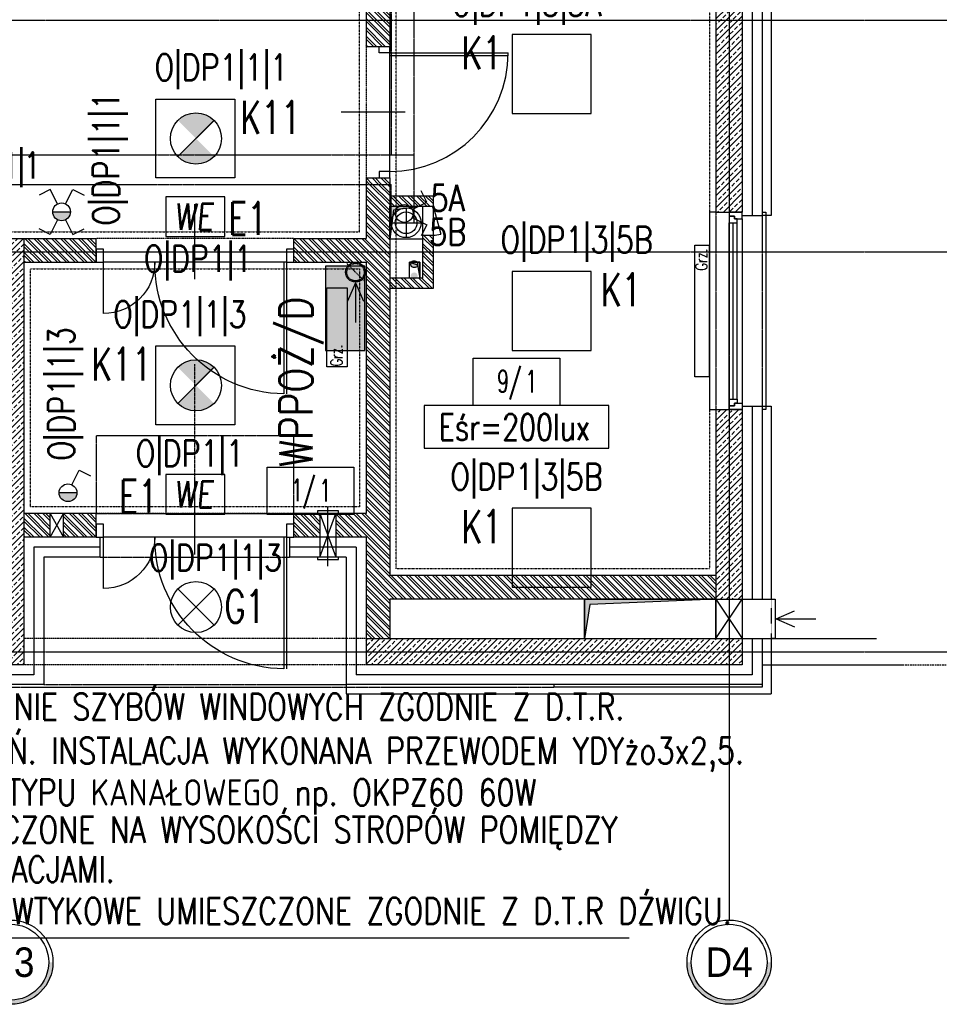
# Model space of a CAD drawing. Header units: inches. Extents: x 788 to 26783, y -4103 to 21.
# Tile 4 of 101: x 1704 to 2403, y -4103 to -3355. Entities that reach past the tile are written whole.
import ezdxf
from ezdxf.enums import TextEntityAlignment as Align

# ---------------------------------------------------------------- set-up
doc = ezdxf.new("R2010")
doc.units = ezdxf.units.IN
doc.header["$MEASUREMENT"] = 0
for name, pattern in [('CENTER', [2, 1.25, -0.25, 0.25, -0.25]), ('DASHDOT', [1, 0.5, -0.25, 0, -0.25]), ('DASHED', [0.75, 0.5, -0.25]), ('DASHED2', [0.375, 0.25, -0.125]), ('DIVIDE', [31.75, 12.7, -6.35, 0, -6.35, 0, -6.35])]:
    doc.linetypes.add(name, pattern=pattern)
for name, color, linetype in [('Drz---drzwi', 5, 'Continuous'), ('E-90', 6, 'Continuous'), ('E35', 6, 'Continuous'), ('E50', 3, 'Continuous'), ('E90', 6, 'Continuous'), ('Fas-metal-widok', 8, 'Continuous'), ('Ins-co', 2, 'Continuous'), ('Ins-went', 141, 'Continuous'), ('Ins-wod', 4, 'Continuous'), ('Okn---okna', 5, 'Continuous'), ('Opis-pom', 6, 'Continuous'), ('Opis_pom_ramka', 6, 'Continuous'), ('Os-osie', 1, 'CENTER'), ('Os-osie glowne', 1, 'CENTER'), ('Os-osie-opis', 2, 'Continuous'), ('Pzt-chodniki', 8, 'Continuous'), ('Sc-beton', 7, 'Continuous'), ('Sc-beton-hatch', 86, 'Continuous'), ('Sc-cegla pustak', 42, 'Continuous'), ('Sc-cegla pustak-hatch', 8, 'Continuous'), ('Sc-izolacja term-styropian', 151, 'STYROPIAN-KA'), ('Sc-kamien', 31, 'Continuous'), ('Sc-nadproza kon', 5, 'DASHED2'), ('Sc-silikat', 61, 'Continuous'), ('Suf-widok', 8, 'Continuous'), ('W-idok', 8, 'Continuous'), ('W-idok nad', 5, 'DASHED2'), ('W-otwor-strop', 1, 'Continuous'), ('W-otwor-strop-nad', 126, 'DASHED2'), ('W-przebicia-ściany', 223, 'Continuous')]:
    doc.layers.add(name, color=color, linetype=linetype)
doc.styles.add('dwg_opis duży', font='ARIAL.TTF', dxfattribs={"width": 0.9})
doc.styles.add('KA wymiar', font='romans.shx', dxfattribs={"width": 0.6})
doc.styles.add('ROMANS', font='romans', dxfattribs={"width": 0.85})
doc.linetypes.add('BATTING', pattern='A,0.0001,-0.1,[134,ltypeshp.shx,S=0.1,R=0,X=-0.1,Y=0],-0.2,[134,ltypeshp.shx,S=0.1,R=180,X=0.1,Y=0],-0.1', length=0.4001)
doc.linetypes.add('STYROPIAN-KA', pattern='A,0.0001,-0.1,[135,ltypeshp.shx,S=0.1,R=0,X=-0.1,Y=0],0,[135,ltypeshp.shx,S=0.1,R=180,X=0.1,Y=0],-0.1', length=0.2001)
pattern_1 = [(45, (-49840.571, 59645.477), (-4.49012806, 4.49012806), []), (45, (-49836.081, 59645.477), (-4.49012806, 4.49012806), [3.175, -1.5875])]
pattern_2 = [(135, (-49840.5713, 59645.477), (-3.36759605, -3.36759605), []), (135, (-49840.5713, 59647.722), (-3.36759605, -3.36759605), [])]

# ---------------------------------------------------------------- blocks, each defined once
blk = doc.blocks.new('_SDHGG')
at = {"ltscale": 7}
for p, q in [((13, -75), (-44, -75)), ((0, -142.5), (100, -142.5)), ((0, -144.5), (100, -144.5))]:
    blk.add_line(p, q, dxfattribs=at)
for points in [[(-10, -5.5), (-10, 0), (0, 0), (0, -5.5)], [(-10, -150), (-10, -144.5), (0, -144.5), (0, -150)]]:
    blk.add_lwpolyline(points, close=True, dxfattribs=at)
for points in [[(0, -144.5), (0, -5.5)], [(39, -5.5), (0, -5.5)]]:
    blk.add_lwpolyline(points, dxfattribs=at)
blk.add_arc((0, -5.5), 39, 270, 0)
blk.add_arc((1, -143.5), 99.01, 0.57873, 90.57873, dxfattribs=at)
blk = doc.blocks.new('_0630_DRZWI_90')
at = {"ltscale": 7}
for p, q in [((5, 8), (5, 98)), ((6.8, 8), (6.8, 97.98))]:
    blk.add_line(p, q, dxfattribs=at)
at = {"ltscale": 25}
for p, q in [((50, 19.7), (50, -28.9)), ((5, 8), (0, 8)), ((0, 8), (5, 8)), ((0, 0), (0, 8)), ((95, 8), (5, 8)), ((5, 8), (5, 0)), ((95, 8), (95, 0)), ((100, 8), (95, 8)), ((100, 0), (100, 8)), ((5, 0), (0, 0)), ((5, 0), (0, 0)), ((95, 0), (100, 0)), ((95, 0), (100, 0))]:
    blk.add_line(p, q, dxfattribs=at)
at = {"ltscale": 7}
blk.add_arc((5, 8), 90, 0, 90, dxfattribs=at)
blk = doc.blocks.new('_FKHJK')
for p, q in [((-10, 0), (-15, 0)), ((-15, 0), (-15, -150)), ((25, 0), (28, 0)), ((28, 0), (28, -150)), ((10, -5), (10, -145)), ((0, -142), (0, -8)), ((3, -142), (3, -8)), ((6, -142), (6, -8)), ((-15, -150), (-10, -150)), ((28, -150), (25, -150))]:
    blk.add_line(p, q)
at = {"linetype": 'DASHED2'}
for p, q in [((-10, 0), (-10, -150)), ((25, 0), (25, -150))]:
    blk.add_line(p, q, dxfattribs=at)
for points in [[(10, -5), (10, 0), (0, 0), (0, -3), (4, -3), (4, -5)], [(6, -8), (6, -5), (4, -5), (4, -3), (0, -3), (0, -5), (0, -8)], [(6, -142), (6, -145), (4, -145), (4, -147), (0, -147), (0, -145), (0, -142)], [(10, -145), (10, -150), (0, -150), (0, -147), (4, -147), (4, -145)]]:
    blk.add_lwpolyline(points, close=True)
blk = doc.blocks.new('_opis_osi_liczbowy')
blk.add_hatch(color=256).paths.add_polyline_path([(32, 32), (32, 28.8, -1), (32, -28.8), (32, -32, 1)])
for radius in [32, 28.8]:
    blk.add_circle((32, 0), radius)
at = {"style": 'dwg_opis duży', "width": 0.9}
blk.add_attdef('AXNAMEH', text='', height=22.4, rotation=90, dxfattribs=at).set_placement((32, 0), align=Align.MIDDLE_CENTER)
blk = doc.blocks.new('_STRZAŁKA_WENT')
for q in [(-6.02, -14.01), (0, -30.24), (6.02, -14.01)]:
    blk.add_line((0, 0), q)
blk = doc.blocks.new('_kdjkgjksjhgkfhh')
for p, q in [((0, 11.25), (0, -11.25)), ((-11.25, 0), (11.25, 0))]:
    blk.add_line(p, q)
for radius in [11.34, 8.25]:
    blk.add_circle((0, 0), radius)
blk = doc.blocks.new('_opis_pom_metka')
at = {"layer": 'Opis_pom_ramka'}
blk.add_lwpolyline([(-33.13, 0), (32.87, 0), (32.87, -36), (-33.13, -36)], close=True, dxfattribs=at)
at = {"style": 'KA wymiar', "width": 0.6}
blk.add_attdef('KO/', text='', height=16.8, dxfattribs=at).set_placement((3.45, -25.87), align=Align.RIGHT)
blk.add_attdef('NR', (3.8, -26.16), '', height=16.8, dxfattribs=at)
blk = doc.blocks.new('we')
at = {"layer": 'E35', "ltscale": 0.2}
blk.add_lwpolyline([(45, 30), (0, 30), (0, 0), (45, 0)], close=True, dxfattribs=at)
at = {"layer": 'E35', "ltscale": 0.2, "style": 'ROMANS', "oblique": 5, "width": 0.8}
blk.add_text('WE', height=20, dxfattribs=at).set_placement((21.44, 15), align=Align.MIDDLE_CENTER)

msp = doc.modelspace()

# ---------------------------------------------------------------- hatches: boundary and pattern name
at = {"layer": 'E35'}
h = msp.add_hatch(color=256, dxfattribs=at)
edge = h.paths.add_edge_path()
edge.add_line((1837.69, -3445.03), (1851.44, -3431.29))
edge.add_ellipse((1837.69, -3445.03), major_axis=(13.75, 13.75), ratio=1, start_angle=360, end_angle=450)
edge.add_line((1823.95, -3431.29), (1837.69, -3445.03))
edge = h.paths.add_edge_path()
edge.add_line((1851.44, -3458.78), (1837.69, -3445.03))
edge.add_line((1837.69, -3445.03), (1823.95, -3458.78))
edge.add_ellipse((1837.69, -3445.03), major_axis=(-13.75, 13.75), ratio=1, start_angle=90, end_angle=180)
for points in [[(1742.32, -3500.77), (1728.82, -3500.77, 1)], [(1747.2, -3714.18), (1733.7, -3714.18, 1)]]:
    msp.add_hatch(color=256, dxfattribs=at).paths.add_polyline_path(points)
h = msp.add_hatch(color=256, dxfattribs=at)
edge = h.paths.add_edge_path()
edge.add_line((1837.69, -3632.59), (1851.44, -3618.84))
edge.add_ellipse((1837.69, -3632.59), major_axis=(13.75, 13.75), ratio=1, start_angle=360, end_angle=450)
edge.add_line((1823.95, -3618.84), (1837.69, -3632.59))
edge = h.paths.add_edge_path()
edge.add_line((1851.44, -3646.33), (1837.69, -3632.59))
edge.add_line((1837.69, -3632.59), (1823.95, -3646.33))
edge.add_ellipse((1837.69, -3632.59), major_axis=(-13.75, 13.75), ratio=1, start_angle=90, end_angle=180)
at = {"layer": 'E50'}
msp.add_hatch(color=256, dxfattribs=at).paths.add_polyline_path([(1966.1, -3542.14), (1936.1, -3542.14), (1936.1, -3606.14), (1966.1, -3606.14)])
at = {"layer": 'Ins-went', "linetype": 'DASHED'}
h = msp.add_hatch(color=256, dxfattribs=at)
h.paths.add_polyline_path([(2000.96, -3549.43, 1), (2006.21, -3549.43, 1)])
h.paths.add_polyline_path([(2006.21, -3540.51, 1), (2000.96, -3540.51, 1)])
at = {"layer": 'Sc-beton-hatch'}
h = msp.add_hatch(dxfattribs=at)
h.set_pattern_fill('ANSI33', color=256, style=0)
h.set_pattern_definition(pattern_1)
h.paths.add_polyline_path([(2242.98, -3355.03), (2232.98, -3355.03), (2232.98, -3501.03), (2242.98, -3501.03)])
h.paths.add_polyline_path([(2252.98, -3355.03), (2242.98, -3355.03), (2242.98, -3501.03), (2252.98, -3501.03)])
h.paths.add_polyline_path([(2252.98, -3299.59), (2242.98, -3294.17), (2242.98, -3355.03), (2252.98, -3355.03)])
h.paths.add_polyline_path([(2242.98, -3294.17), (2237.19, -3291.03), (2165.72, -3291.03), (2166.32, -3301.03), (2232.98, -3301.03), (2232.98, -3355.03), (2242.98, -3355.03)])
h.paths.add_polyline_path([(2252.98, -3267.38), (2242.98, -3267.55), (2242.98, -3291.03), (2252.98, -3291.03)])
h.paths.add_polyline_path([(2242.98, -3267.55), (2232.98, -3267.72), (2232.98, -3277.89), (2232.98, -3281.03), (2218.75, -3281.03), (2237.19, -3291.03), (2242.98, -3291.03)])
h.paths.add_polyline_path([(2218.75, -3281.03), (2165.11, -3281.03), (2165.72, -3291.03), (2237.19, -3291.03)])
h.paths.add_polyline_path([(2165.11, -3281.03), (2152.98, -3281.03), (2153.89, -3291.03), (2165.72, -3291.03)])
h.paths.add_polyline_path([(2165.72, -3291.03), (2153.89, -3291.03), (2154.81, -3301.03), (2166.32, -3301.03)])
h.paths.add_polyline_path([(2152.98, -3281.03), (2145.21, -3281.03), (2146.46, -3291.03), (2153.89, -3291.03)])
h.paths.add_polyline_path([(2153.89, -3291.03), (2146.46, -3291.03), (2147.71, -3301.03), (2154.81, -3301.03)])
h.paths.add_polyline_path([(2146.46, -3291.03), (2103.63, -3291.03), (2098.57, -3301.03), (2147.71, -3301.03)])
h.paths.add_polyline_path([(2145.21, -3281.03), (2132.98, -3281.03), (2108.7, -3281.03), (2103.63, -3291.03), (2146.46, -3291.03)])
h.paths.add_polyline_path([(2108.7, -3281.03), (2081.44, -3281.03), (2081.15, -3291.03), (2103.63, -3291.03)])
h.paths.add_polyline_path([(2103.63, -3291.03), (2081.15, -3291.03), (2080.85, -3301.03), (2098.57, -3301.03)])
h.paths.add_polyline_path([(2081.15, -3291.03), (2004.98, -3291.03), (2004.98, -3301.03), (2080.85, -3301.03)])
h.paths.add_polyline_path([(2081.44, -3281.03), (2004.98, -3281.03), (2004.98, -3291.03), (2081.15, -3291.03)])
h.paths.add_polyline_path([(1984.98, -3291.03), (1966.98, -3291.03), (1966.98, -3301.03), (1984.98, -3301.03)])
h.paths.add_polyline_path([(1984.98, -3281.03), (1966.98, -3281.03), (1966.98, -3291.03), (1984.98, -3291.03)])
h.paths.add_polyline_path([(2234.52, -3305.08), (2251.44, -3305.08), (2251.44, -3322.33), (2234.52, -3322.33)], flags=9)
h.paths.add_polyline_path([(2177, -3299.49), (2177, -3282.57), (2194.25, -3282.57), (2194.25, -3299.49)], flags=9)
h.paths.add_polyline_path([(2090.6, -3295.38), (2090.6, -3278.46), (2107.85, -3278.46), (2107.85, -3295.38)], flags=9)
h = msp.add_hatch(dxfattribs=at)
h.set_pattern_fill('ANSI33', color=256, style=0)
h.set_pattern_definition(pattern_1)
h.paths.add_polyline_path([(1696.98, -3521.03), (1648.48, -3521.03), (1648.48, -3531.03), (1696.98, -3531.03)])
h.paths.add_polyline_path([(1706.98, -3521.03), (1696.98, -3521.03), (1696.98, -3531.03), (1706.98, -3531.03)])
h.paths.add_polyline_path([(1706.98, -3531.03), (1696.98, -3531.03), (1696.98, -3835.03), (1706.98, -3835.03)])
h.paths.add_polyline_path([(1696.98, -3531.03), (1648.48, -3531.03), (1648.48, -3541.03), (1686.98, -3541.03), (1686.98, -3733.03), (1686.98, -3825.03), (1640.69, -3825.03), (1640.69, -3835.03), (1696.98, -3835.03)])
h.paths.add_polyline_path([(1688.52, -3791.37), (1705.44, -3791.37), (1705.44, -3808.62), (1688.52, -3808.62)], flags=9)
h.paths.add_polyline_path([(1688.52, -3543.29), (1705.44, -3543.29), (1705.44, -3560.54), (1688.52, -3560.54)], flags=9)
h = msp.add_hatch(dxfattribs=at)
h.set_pattern_fill('ANSI33', color=256, style=0)
h.set_pattern_definition(pattern_1)
h.paths.add_polyline_path([(2242.98, -3795.03), (2252.98, -3795.03), (2252.98, -3651.03), (2242.98, -3651.03)])
h.paths.add_polyline_path([(2242.98, -3651.03), (2232.98, -3651.03), (2232.98, -3795.03), (2242.98, -3795.03)])
h = msp.add_hatch(dxfattribs=at)
h.set_pattern_fill('ANSI33', color=256, style=0)
h.set_pattern_definition(pattern_1)
h.paths.add_polyline_path([(2242.98, -3845.03), (2252.98, -3845.03), (2252.98, -3835.03), (2242.98, -3835.03)])
h.paths.add_polyline_path([(2252.98, -3835.03), (2252.98, -3825.03), (2242.98, -3825.03), (2242.98, -3835.03)])
h.paths.add_polyline_path([(2242.98, -3835.03), (2242.98, -3825.03), (2232.98, -3825.03), (2132.98, -3825.03), (1966.98, -3825.03), (1966.98, -3835.03)])
h.paths.add_polyline_path([(1966.98, -3835.03), (1966.98, -3845.03), (2242.98, -3845.03), (2242.98, -3835.03)])
h.paths.add_polyline_path([(2177, -3843.49), (2177, -3826.57), (2194.25, -3826.57), (2194.25, -3843.49)], flags=9)
h = msp.add_hatch(dxfattribs=at)
h.set_pattern_fill('ANSI33', color=256, style=0)
h.set_pattern_definition(pattern_1)
h.paths.add_polyline_path([(1706.98, -3835.03), (1696.98, -3835.03), (1696.98, -3845.03), (1706.98, -3845.03)])
h.paths.add_polyline_path([(1696.98, -3835.03), (1640.69, -3835.03), (1640.69, -3845.03), (1696.98, -3845.03)])
at = {"layer": 'Sc-cegla pustak-hatch'}
h = msp.add_hatch(dxfattribs=at)
h.set_pattern_fill('ANSI32', color=256, scale=0.5, angle=90, style=0)
h.set_pattern_definition(pattern_2)
h.paths.add_polyline_path([(1984.98, -3375.03), (1984.98, -3355.03), (1966.98, -3355.03), (1966.98, -3375.03)])
h.paths.add_polyline_path([(1966.98, -3355.03), (1984.98, -3355.03), (1984.98, -3312.62), (1966.98, -3312.62)])
h.paths.add_polyline_path([(1966.98, -3301.03), (1966.98, -3312.62), (1984.98, -3312.62), (1984.98, -3301.03)])
h.paths.add_polyline_path([(1968.01, -3305.08), (1983.94, -3305.08), (1983.94, -3322.33), (1968.01, -3322.33)], flags=9)
h = msp.add_hatch(dxfattribs=at)
h.set_pattern_fill('ANSI32', color=256, scale=0.5, angle=90, style=0)
h.set_pattern_definition(pattern_2)
h.paths.add_polyline_path([(1761.98, -3531.03), (1761.98, -3529.03), (1761.98, -3521.03), (1706.98, -3521.03), (1706.98, -3531.03)])
h.paths.add_polyline_path([(1761.98, -3539.03), (1761.98, -3531.03), (1706.98, -3531.03), (1706.98, -3539.03)])
h.paths.add_polyline_path([(1984.98, -3479.94), (1984.98, -3475.03), (1976.98, -3475.03), (1966.98, -3475.03), (1966.98, -3479.94)])
h = msp.add_hatch(dxfattribs=at)
h.set_pattern_fill('ANSI32', color=256, scale=0.5, angle=90, style=0)
h.set_pattern_definition(pattern_2)
h.paths.add_polyline_path([(1726.98, -3730.03), (1706.98, -3730.03), (1706.98, -3748.03), (1726.98, -3748.03)])
h.paths.add_polyline_path([(1761.98, -3730.03), (1736.98, -3730.03), (1736.98, -3748.03), (1761.98, -3748.03)])
h.paths.add_polyline_path([(1931.98, -3730.03), (1911.98, -3730.03), (1911.98, -3748.03), (1931.98, -3748.03)])
h.paths.add_polyline_path([(1984.98, -3578.63), (1966.98, -3556.47), (1966.98, -3730.03), (1943.98, -3730.03), (1943.98, -3748.03), (1966.98, -3748.03), (1966.98, -3825.03), (1984.98, -3825.03), (1984.98, -3795.03), (2159.92, -3795.03), (2159.79, -3777.03), (1984.98, -3777.03)])
h.paths.add_polyline_path([(2232.98, -3777.03), (2159.79, -3777.03), (2159.92, -3795.03), (2232.98, -3795.03)])
h.paths.add_polyline_path([(1984.98, -3531.03), (1911.98, -3531.03), (1911.98, -3539.03), (1966.98, -3539.03), (1966.98, -3556.47), (1984.98, -3578.63)])
h.paths.add_polyline_path([(1984.98, -3479.94), (1966.98, -3479.94), (1966.98, -3521.03), (1911.98, -3521.03), (1911.98, -3531.03), (1984.98, -3531.03)])
h.paths.add_polyline_path([(2177, -3794), (2177, -3778.06), (2194.25, -3778.06), (2194.25, -3794)], flags=24)
h = msp.add_hatch(dxfattribs=at)
h.set_pattern_fill('ANSI32', color=256, scale=0.5, angle=90, style=0)
h.set_pattern_definition(pattern_2)
h.paths.add_polyline_path([(1984.98, -3496.52), (1986.18, -3496.52), (1986.18, -3488.52), (1984.98, -3488.52)])
h.paths.add_polyline_path([(1989.98, -3496.52), (2003.68, -3496.52), (2003.68, -3488.52), (1989.98, -3488.52)])
h.paths.add_polyline_path([(1986.18, -3496.52), (1989.98, -3496.52), (1989.98, -3488.52), (1986.18, -3488.52)])
h.paths.add_polyline_path([(2017.98, -3496.52), (2017.98, -3488.52), (2003.68, -3488.52), (2003.68, -3496.52)])
h.paths.add_polyline_path([(2017.98, -3518.52), (2009.98, -3518.52), (2009.98, -3531.03), (2017.98, -3531.03)])
h.paths.add_polyline_path([(2017.98, -3531.03), (2009.98, -3531.03), (2009.98, -3551.03), (1999.94, -3551.03), (1999.89, -3559.03), (2017.98, -3559.03)])
h.paths.add_polyline_path([(1999.94, -3551.03), (1989.98, -3551.03), (1989.98, -3559.03), (1999.89, -3559.03)])
h.paths.add_polyline_path([(1989.98, -3551.03), (1984.98, -3551.03), (1984.98, -3559.03), (1989.98, -3559.03)])
at = {"layer": 'W-otwor-strop'}
for points in [[(2009.98, -3496.52), (1987.98, -3499.52), (1984.98, -3521.52), (1984.98, -3496.52)], [(2007.98, -3551.03), (2007.98, -3539.03), (1999.98, -3539.03), (2005.98, -3541.03)], [(2132.98, -3795.03), (2132.98, -3825.03), (2136.98, -3799.03), (2232.98, -3795.03)]]:
    msp.add_hatch(color=256, dxfattribs=at).paths.add_polyline_path(points)

# ---------------------------------------------------------------- linework, layer by layer
at = {"layer": 'Drz---drzwi'}
msp.add_lwpolyline([(2017.98, -3496.52), (2023.76, -3517.75)], dxfattribs=at)
msp.add_arc((2017.98, -3496.52), 22, 270, 285.24309, dxfattribs=at)
at = {"layer": 'E35'}
for p, q in [((1823.95, -3458.78), (1851.44, -3431.29)), ((1727.02, -3483.7), (1718.49, -3487.97)), ((1732.55, -3494.73), (1727.02, -3483.7)), ((1738.59, -3494.73), (1744.12, -3483.7)), ((1744.12, -3483.7), (1752.66, -3487.97)), ((2013.13, -3493.42), (2008.85, -3484.89)), ((2002.09, -3498.95), (2013.13, -3493.42)), ((1728.82, -3500.77), (1742.32, -3500.77)), ((1732.55, -3506.81), (1727.02, -3517.84)), ((1738.59, -3506.81), (1744.12, -3517.84)), ((2002.09, -3504.99), (2013.13, -3510.52)), ((1727.02, -3517.84), (1718.49, -3513.57)), ((1744.12, -3517.84), (1752.66, -3513.57)), ((2013.13, -3510.52), (2008.85, -3519.05)), ((1823.95, -3646.33), (1851.44, -3618.84)), ((1743.48, -3708.15), (1749, -3697.11)), ((1749, -3697.11), (1757.54, -3701.39)), ((1747.2, -3714.18), (1733.7, -3714.18)), ((1823.95, -3814.81), (1851.44, -3787.32)), ((2167.03, -4052.74), (1415.07, -4052.74))]:
    msp.add_line(p, q, dxfattribs=at)
at = {"layer": 'E35', "linetype": 'Continuous', "ltscale": 0.3}
for p, q in [((1824.73, -3457.99), (1850.65, -3432.07)), ((1824.73, -3645.55), (1850.65, -3619.63)), ((1851.44, -3814.81), (1823.95, -3787.32))]:
    msp.add_line(p, q, dxfattribs=at)
for points in [[(2077.98, -3426.03), (2137.98, -3426.03), (2137.98, -3366.03), (2077.98, -3366.03)], [(1807.25, -3415.03), (1867.25, -3415.03), (1867.25, -3475.03), (1807.25, -3475.03)], [(2077.98, -3606.03), (2137.98, -3606.03), (2137.98, -3546.03), (2077.98, -3546.03)], [(1807.25, -3602.59), (1867.25, -3602.59), (1867.25, -3662.59), (1807.25, -3662.59)], [(2011.13, -3680.2), (2151.46, -3680.2), (2151.46, -3647.92), (2011.13, -3647.92)], [(2077.98, -3786.03), (2137.98, -3786.03), (2137.98, -3726.03), (2077.98, -3726.03)]]:
    msp.add_lwpolyline(points, close=True, dxfattribs=at)
at = {"layer": 'E35'}
for centre, radius in [((1837.69, -3445.03), 19.44), ((1735.57, -3500.77), 6.75), ((1996.05, -3501.97), 6.75), ((1837.69, -3632.59), 19.44), ((1740.45, -3714.18), 6.75), ((1837.69, -3801.07), 19.44)]:
    msp.add_circle(centre, radius, dxfattribs=at)
at = {"layer": 'E50'}
msp.add_lwpolyline([(1936.1, -3542.14), (1936.1, -3606.14), (1966.1, -3606.14), (1966.1, -3542.14)], close=True, dxfattribs=at)
at = {"layer": 'Fas-metal-widok', "ltscale": 0.5}
for points in [[(2267.98, -3860.03), (2267.98, -3862.03), (2109.98, -3862.03)], [(2109.98, -3862.03), (2109.98, -3860.03)]]:
    msp.add_lwpolyline(points, dxfattribs=at)
at = {"layer": 'Fas-metal-widok', "linetype": 'DASHED', "ltscale": 0.5}
msp.add_lwpolyline([(1225.98, -3862.03), (2109.98, -3862.03)], dxfattribs=at)
at = {"layer": 'Ins-co'}
for points in [[(2216.91, -3526.03), (2227.91, -3526.03), (2227.91, -3626.03), (2216.91, -3626.03)], [(1937.17, -3558.44), (1952.67, -3558.44), (1952.67, -3618.44), (1937.17, -3618.44)]]:
    msp.add_lwpolyline(points, close=True, dxfattribs=at)
at = {"layer": 'Ins-went', "linetype": 'DASHED'}
msp.add_line((1965.56, -3553.21), (1952.39, -3540.03), dxfattribs=at)
at = {"layer": 'Ins-went'}
for points in [[(1932.98, -3728.03), (1929.98, -3728.03), (1929.98, -3730.03), (1945.98, -3730.03), (1945.98, -3728.03)], [(1932.98, -3763.03), (1929.98, -3763.03), (1929.98, -3765.03), (1945.98, -3765.03), (1945.98, -3763.03)]]:
    msp.add_lwpolyline(points, close=True, dxfattribs=at)
at = {"layer": 'Ins-went', "linetype": 'DASHED'}
for centre, radius in [((2003.59, -3540.51), 2.63), ((1958.98, -3546.62), 6.59)]:
    msp.add_circle(centre, radius, dxfattribs=at)
at = {"layer": 'Ins-wod', "linetype": 'DASHED2'}
for points in [[(2003.68, -3509.03), (2003.68, -2782.03)], [(1986.18, -2798.03), (1986.18, -3457.34)], [(1678.98, -3457.34), (2003.68, -3457.34)], [(1678.98, -3479.94), (1986.18, -3479.94)], [(1986.18, -3509.03), (1986.18, -3479.94)]]:
    msp.add_lwpolyline(points, dxfattribs=at)
at = {"layer": 'Os-osie', "ltscale": 0.2}
msp.add_lwpolyline([(1836.98, -3756.97), (1836.98, -3616.6)], dxfattribs=at)
at = {"layer": 'Os-osie glowne'}
for points in [[(2242.98, -2460.03), (2242.98, -4022.92)], [(867.98, -3355.03), (3562.53, -3355.03)], [(867.98, -3531.03), (3562.53, -3531.03)], [(867.98, -3835.03), (3562.53, -3835.03)]]:
    msp.add_lwpolyline(points, dxfattribs=at)
at = {"layer": 'Os-osie-opis'}
msp.add_lwpolyline([(2242.98, -4022.92), (2242.98, -4038.92)], dxfattribs=at)
at = {"layer": 'Pzt-chodniki'}
for points in [[(2267.98, -3825.03), (2354.98, -3825.03)], [(2267.98, -3845.03), (2374.98, -3845.03)], [(2267.98, -3845.03), (2374.98, -3845.03)]]:
    msp.add_lwpolyline(points, dxfattribs=at)
at = {"layer": 'Sc-beton'}
for p, q in [((2252.98, -3019.03), (2252.98, -3501.03)), ((2252.98, -3651.03), (2252.98, -3845.03)), ((1706.98, -3845.03), (1339.98, -3845.03)), ((2252.98, -3845.03), (1966.98, -3845.03))]:
    msp.add_line(p, q, dxfattribs=at)
for points in [[(2232.98, -3301.03), (2232.98, -3501.03)], [(2232.98, -3501.03), (2252.98, -3501.03)], [(1648.48, -3521.03), (1706.98, -3521.03)], [(1706.98, -3521.03), (1706.98, -3845.03)], [(2232.98, -3651.03), (2232.98, -3825.03)], [(2232.98, -3651.03), (2252.98, -3651.03)], [(1966.98, -3825.03), (2232.98, -3825.03)], [(1966.98, -3825.03), (1966.98, -3845.03)]]:
    msp.add_lwpolyline(points, dxfattribs=at)
at = {"layer": 'Sc-cegla pustak'}
for p, q in [((1761.98, -3730.03), (1706.98, -3730.03)), ((1966.98, -3730.03), (1911.98, -3730.03)), ((1761.98, -3748.03), (1706.98, -3748.03)), ((1966.98, -3748.03), (1911.98, -3748.03)), ((2232.98, -3777.03), (1984.98, -3777.03)), ((2232.98, -3795.03), (1984.98, -3795.03))]:
    msp.add_line(p, q, dxfattribs=at)
for points in [[(1966.98, -3301.03), (1966.98, -3375.03)], [(1984.98, -3301.03), (1984.98, -3375.03)], [(1966.98, -3375.03), (1984.98, -3375.03)], [(1966.98, -3475.03), (1966.98, -3521.03)], [(1966.98, -3475.03), (1984.98, -3475.03)], [(1984.98, -3475.03), (1984.98, -3777.03)], [(1706.98, -3521.03), (1761.98, -3521.03)], [(1761.98, -3539.03), (1761.98, -3521.03)], [(1911.98, -3539.03), (1911.98, -3521.03)], [(1911.98, -3521.03), (1966.98, -3521.03)], [(1706.98, -3539.03), (1761.98, -3539.03)], [(1911.98, -3539.03), (1966.98, -3539.03)], [(1966.98, -3539.03), (1966.98, -3730.03)], [(1761.98, -3748.03), (1761.98, -3730.03)], [(1911.98, -3748.03), (1911.98, -3730.03)], [(1966.98, -3748.03), (1966.98, -3825.03)], [(1984.98, -3795.03), (1984.98, -3825.03)]]:
    msp.add_lwpolyline(points, dxfattribs=at)
at = {"layer": 'Sc-izolacja term-styropian', "linetype": 'BATTING', "ltscale": 0.35}
for p, q in [((2260.48, -3016.53), (2260.48, -3503.53)), ((2260.48, -3648.53), (2260.48, -3795.03)), ((1959.48, -3755.53), (1908.98, -3755.53)), ((2260.48, -3825.03), (2260.48, -3852.53)), ((1714.48, -3852.53), (1640.69, -3852.53)), ((2260.48, -3852.53), (1959.48, -3852.53))]:
    msp.add_line(p, q, dxfattribs=at)
at = {"layer": 'Sc-izolacja term-styropian', "linetype": 'ByBlock'}
for p, q in [((2267.98, -3016.53), (2267.98, -3503.53)), ((2267.98, -3648.53), (2267.98, -3795.03)), ((1764.98, -3763.03), (1721.98, -3763.03)), ((1951.98, -3763.03), (1908.98, -3763.03)), ((2267.98, -3825.03), (2267.98, -3860.03)), ((1721.98, -3860.03), (1640.69, -3860.03)), ((2267.98, -3860.03), (1951.98, -3860.03))]:
    msp.add_line(p, q, dxfattribs=at)
for points in [[(2252.98, -3503.53), (2267.98, -3503.53)], [(2252.98, -3648.53), (2267.98, -3648.53)], [(1764.98, -3763.03), (1764.98, -3748.03)], [(1908.98, -3763.03), (1908.98, -3748.03)], [(1721.98, -3763.03), (1721.98, -3860.03)], [(1951.98, -3763.03), (1951.98, -3860.03)], [(2252.98, -3795.03), (2267.98, -3795.03)], [(2252.98, -3825.03), (2267.98, -3825.03)]]:
    msp.add_lwpolyline(points, dxfattribs=at)
at = {"layer": 'Sc-izolacja term-styropian', "linetype": 'BATTING', "ltscale": 0.35}
for points in [[(1714.48, -3755.53), (1714.48, -3852.53)], [(1764.98, -3755.53), (1714.48, -3755.53)], [(1959.48, -3755.53), (1959.48, -3852.53)]]:
    msp.add_lwpolyline(points, dxfattribs=at)
at = {"layer": 'Sc-kamien'}
for points in [[(2267.98, -3016.53), (2274.98, -3016.53), (2274.98, -3503.53), (2267.98, -3503.53)], [(2267.98, -3648.53), (2274.98, -3648.53), (2274.98, -3795.03)], [(2267.98, -3795.03), (2274.98, -3795.03)], [(2267.98, -3825.03), (2274.98, -3825.03)], [(2274.98, -3825.03), (2274.98, -3867.03)], [(1951.98, -3860.03), (1951.98, -3867.03), (2274.98, -3867.03)]]:
    msp.add_lwpolyline(points, dxfattribs=at)
at = {"layer": 'Sc-nadproza kon', "linetype": 'DASHDOT', "ltscale": 0.5}
for points in [[(1966.98, -3375.03), (1966.98, -3475.03)], [(1911.98, -3521.03), (1761.98, -3521.03)], [(1911.98, -3730.03), (1761.98, -3730.03)], [(1966.98, -3825.03), (1706.98, -3825.03)], [(1966.98, -3845.03), (1706.98, -3845.03)]]:
    msp.add_lwpolyline(points, dxfattribs=at)
at = {"layer": 'Sc-silikat'}
for p, q in [((1984.98, -3488.52), (2017.98, -3488.52)), ((2017.98, -3488.52), (2017.98, -3559.03)), ((1984.98, -3496.52), (2017.98, -3496.52)), ((2009.98, -3496.52), (2009.98, -3551.03)), ((2009.98, -3551.03), (1984.98, -3551.03)), ((2017.98, -3559.03), (1984.98, -3559.03))]:
    msp.add_line(p, q, dxfattribs=at)
msp.add_lwpolyline([(2009.98, -3518.52), (2017.98, -3518.52)], dxfattribs=at)
at = {"layer": 'Suf-widok', "linetype": 'DIVIDE', "ltscale": 0.02}
for points in [[(1711.98, -2700.03), (1711.98, -3055.03), (1738.98, -3055.03), (1738.98, -3175.03), (1442.98, -3175.03), (1442.98, -3370.03), (1372.98, -3370.03), (1372.98, -3516.03), (1961.98, -3516.03), (1961.98, -2700.03)], [(1989.98, -3306.03), (2227.98, -3306.03), (2227.98, -3772.03), (1989.98, -3772.03)], [(1711.98, -3544.03), (1961.98, -3544.03), (1961.98, -3725.03), (1711.98, -3725.03)]]:
    msp.add_lwpolyline(points, close=True, dxfattribs=at)
at = {"layer": 'W-idok', "linetype": 'DASHED', "ltscale": 0.3}
msp.add_lwpolyline([(2274.98, -3795.03), (2274.98, -3825.03)], dxfattribs=at)
at = {"layer": 'W-idok'}
msp.add_lwpolyline([(2274.98, -3795.03), (2277.98, -3795.03), (2277.98, -3825.03), (2274.98, -3825.03)], dxfattribs=at)
at = {"layer": 'W-idok nad', "ltscale": 5}
msp.add_line((2267.98, -3845.03), (3376.98, -3845.03), dxfattribs=at)
at = {"layer": 'W-idok nad'}
msp.add_lwpolyline([(1761.98, -3671.03), (1761.98, -3730.03), (1911.98, -3730.03), (1911.98, -3671.03)], close=True, dxfattribs=at)
for points in [[(1764.98, -3763.03), (1908.98, -3763.03)], [(1721.98, -3860.03), (1951.98, -3860.03)]]:
    msp.add_lwpolyline(points, dxfattribs=at)
at = {"layer": 'W-otwor-strop'}
for points in [[(1984.98, -3496.52), (2009.98, -3496.52), (2009.98, -3521.52), (1984.98, -3521.52)], [(2009.98, -3496.52), (1987.98, -3499.52), (1984.98, -3521.52), (1984.98, -3496.52)], [(1999.98, -3551.03), (1999.98, -3539.03), (2007.98, -3539.03), (2007.98, -3551.03)], [(2007.98, -3551.03), (2007.98, -3539.03), (1999.98, -3539.03), (2005.98, -3541.03)], [(2132.98, -3795.03), (2132.98, -3825.03), (2232.98, -3825.03), (2232.98, -3795.03)], [(2132.98, -3825.03), (2132.98, -3795.03), (2232.98, -3795.03), (2136.98, -3799.03)]]:
    msp.add_lwpolyline(points, close=True, dxfattribs=at)
at = {"layer": 'W-otwor-strop-nad', "linetype": 'Continuous'}
msp.add_circle((1958.98, -3546.62), 7.5, dxfattribs=at)
at = {"layer": 'W-przebicia-ściany'}
for p, q in [((2232.98, -3795.03), (2252.98, -3795.03)), ((2232.98, -3825.03), (2252.98, -3825.03))]:
    msp.add_line(p, q, dxfattribs=at)
for points in [[(1937.98, -3770.03), (1937.98, -3725.03)], [(1726.98, -3748.03), (1726.98, -3730.03)], [(1726.98, -3730.03), (1736.98, -3748.03)], [(1726.98, -3748.03), (1736.98, -3730.03)], [(1736.98, -3748.03), (1736.98, -3730.03)], [(1931.98, -3730.03), (1931.98, -3763.03)], [(1931.98, -3763.03), (1943.98, -3730.03)], [(1931.98, -3730.03), (1943.98, -3763.03)], [(1943.98, -3730.03), (1943.98, -3763.03)], [(2232.98, -3795.03), (2252.98, -3825.03)], [(2232.98, -3825.03), (2252.98, -3795.03)]]:
    msp.add_lwpolyline(points, dxfattribs=at)

# ---------------------------------------------------------------- block references
at = {"layer": 'Drz---drzwi', "rotation": 270}
msp.add_blockref('_0630_DRZWI_90', (1976.98, -3375.03), dxfattribs=at)
at = {"layer": 'Drz---drzwi', "xscale": -1, "rotation": 90}
for p in [(1761.98, -3539.03), (1761.98, -3748.03)]:
    msp.add_blockref('_SDHGG', p, dxfattribs=at)
at = {"layer": 'E50'}
for p in [(1814.75, -3519.36), (1814.75, -3730.35)]:
    msp.add_blockref('we', p, dxfattribs=at)
at = {"layer": 'Ins-went', "xscale": -1}
msp.add_blockref('_STRZAŁKA_WENT', (1958.98, -3554.62), dxfattribs=at)
at = {"layer": 'Ins-went', "xscale": -1, "rotation": 90}
msp.add_blockref('_STRZAŁKA_WENT', (2278.62, -3810.03), dxfattribs=at)
msp.add_blockref('_STRZAŁKA_WENT', (2278.62, -3810.03), dxfattribs=at)
at = {"layer": 'Ins-wod'}
msp.add_blockref('_kdjkgjksjhgkfhh', (1997.43, -3509.03), dxfattribs=at)
at = {"layer": 'Okn---okna'}
msp.add_blockref('_FKHJK', (2242.98, -3501.03), dxfattribs=at)
at = {"layer": 'Opis-pom'}
ref = msp.add_blockref('_opis_pom_metka', (2081.42, -3611.92), dxfattribs=at)
ref.add_attrib('KO/', '9/', dxfattribs={"layer": '0', "height": 16.8, "style": 'KA wymiar', "width": 0.6}).set_placement((2084.94, -3637.79), align=Align.RIGHT)
ref.add_attrib('NR', '1', (2088.18, -3638.09), dxfattribs={"layer": '0', "height": 16.8, "style": 'KA wymiar', "width": 0.6})
ref = msp.add_blockref('_opis_pom_metka', (1924.88, -3694.76), dxfattribs=at)
ref.add_attrib('KO/', '1/', dxfattribs={"layer": '0', "height": 16.8, "style": 'KA wymiar', "width": 0.6}).set_placement((1928.4, -3720.63), align=Align.RIGHT)
ref.add_attrib('NR', '1', (1931.64, -3720.92), dxfattribs={"layer": '0', "height": 16.8, "style": 'KA wymiar', "width": 0.6})
at = {"layer": 'Os-osie-opis'}
ref = msp.add_blockref('_opis_osi_liczbowy', (1696.98, -4038.92), dxfattribs=dict(at, rotation=270))
ref.add_attrib('AXNAMEH', 'D3', dxfattribs={"layer": '0', "height": 22.4, "style": 'dwg_opis duży', "width": 0.9}).set_placement((1696.98, -4070.91), align=Align.MIDDLE_CENTER)
ref = msp.add_blockref('_opis_osi_liczbowy', (2242.98, -4038.92), dxfattribs=dict(at, rotation=270))
ref.add_attrib('AXNAMEH', 'D4', dxfattribs={"layer": '0', "height": 22.4, "style": 'dwg_opis duży', "width": 0.9}).set_placement((2242.98, -4070.91), align=Align.MIDDLE_CENTER)

# ---------------------------------------------------------------- texts
at = {"layer": 'E-90', "style": 'ROMANS'}
for s, rotation, width, p in [('O|DP1|3|5A', 0, 0.8, (2088.93, -3343.39)), ('O|DP1|1|1', 0, 0.8, (1856.94, -3392.39)), ('O|DP1|1|1', 90, 0.8, (1770.68, -3460.34)), ('5A', 0, 0.8, (2028.96, -3490.29)), ('5B', 0, 0.8, (2028.96, -3515.99)), ('O|DP1|3|5B', 360, 0.8, (2127.03, -3523.39)), ('O|DP1|1', 0, 0.8, (1839.16, -3537.71)), ('O|DP1|1|3', 0, 0.8, (1825.46, -3579.95)), ('O|DP1|1|3', 90, 0.8, (1736.83, -3639.04)), ('Eśr=200lux', 360, 0.75, (2079.78, -3664.35)), ('O|DP1|1', 0, 0.8, (1832.96, -3685.7)), ('O|DP1|3|5B', 0, 0.8, (2088.93, -3703.39)), ('O|DP1|1|3', 0, 0.8, (1852.56, -3764.9))]:
    msp.add_text(s, height=20, rotation=rotation, dxfattribs=dict(at, width=width)).set_placement(p, align=Align.MIDDLE)
at = {"layer": 'E35', "style": 'ROMANS', "width": 0.7}
for s, p in [('K1', (2055.05, -3379.92)), ('K11', (1894.46, -3428.92)), ('E1', (1877.02, -3505.83)), ('K1', (2160.9, -3559.92)), ('K11', (1781.13, -3616.47)), ('E1', (1794.13, -3716.82)), ('K1', (2055.05, -3739.92)), ('G1', (1874.91, -3800.5))]:
    msp.add_text(s, height=25, dxfattribs=at).set_placement(p, align=Align.MIDDLE)
at = {"layer": 'E35', "style": 'ROMANS', "width": 0.8}
for s, p in [('OŚWIETLENIE SZYBÓW WINDOWYCH ZGODNIE Z D.T.R.', (1599.68, -3886.78)), ('URZĄDZEŃ. INSTALACJA WYKONANA PRZEWODEM YDYżo3x2,5.', (1598.01, -3920.18)), ('OPRAWY TYPU KANAŁOWEGO np. OKPZ60 60W', (1598.01, -3951.91)), ('ROMIESZCZONE NA WYSOKOŚCI STROPÓW POMIĘDZY', (1598.01, -3980.29)), ('KONDYGNACJAMI.', (1596.33, -4010.35)), ('GNIAZDO WTYKOWE UMIESZCZONE ZGODNIE Z D.T.R DŹWIGU.', (1596.33, -4042.08))]:
    msp.add_text(s, height=20, dxfattribs=at).set_placement(p)
at = {"layer": 'E50', "style": 'ROMANS', "width": 0.8}
msp.add_text('WPPOŻ/D', height=25, rotation=90, dxfattribs=at).set_placement((1926.24, -3694.7))
at = {"layer": 'E90', "ltscale": 8, "style": 'ROMANS', "width": 0.7}
msp.add_text('O|DP1|1|1', height=20, dxfattribs=at).set_placement((1630.4, -3475.36))
at = {"layer": 'Ins-co', "style": 'ROMANS', "width": 0.7}
for p in [(2226.38, -3545.3, 0), (1948.98, -3618.14, 0)]:
    msp.add_text('Grz.', height=9, rotation=90, dxfattribs=at).set_placement(p)

doc.saveas('drawing.dxf')
